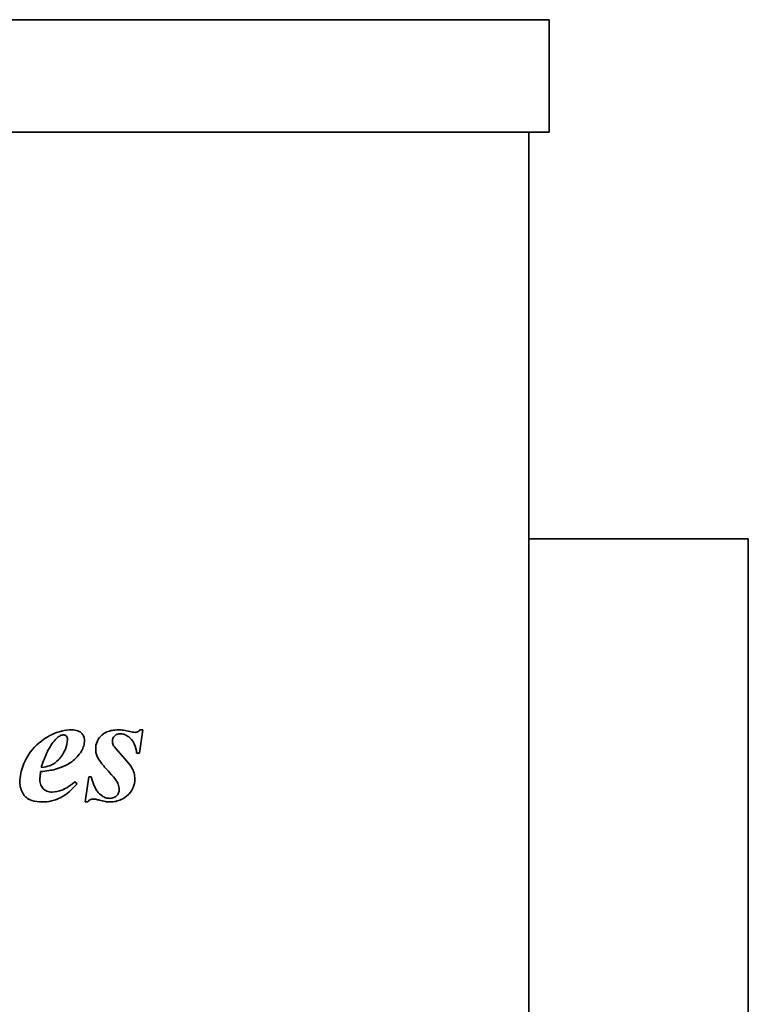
# Model space of a CAD drawing. Header units: millimetres. Extents: x 187 to 653, y 111 to 483.
# Tile 5 of 5: x 511 to 653, y 291 to 483. Entities that reach past the tile are written whole.
import ezdxf

# ---------------------------------------------------------------- set-up
doc = ezdxf.new("R2010")
doc.units = ezdxf.units.MM
doc.header["$LTSCALE"] = 2
doc.layers.add('Krawędzie widoczne(ISO)', color=7, linetype='Continuous', lineweight=35, true_color=0x262659)

msp = doc.modelspace()

# ---------------------------------------------------------------- linework, layer by layer
at = {"layer": 'Krawędzie widoczne(ISO)'}
for p, q in [((226, 483.23), (614, 483.23)), ((614, 461.23), (614, 483.23)), ((614, 461.23), (226, 461.23)), ((610, 461.23), (610, 123.73)), ((610, 381.73), (652.9, 381.73)), ((652.9, 221.73), (652.9, 381.73)), ((533.95, 339.86), (534.6, 344.42)), ((534.6, 344.42), (534.06, 344.42)), ((533.41, 339.86), (533.95, 339.86)), ((524.06, 335.25), (523.34, 330.33)), ((524.53, 335.25), (524.06, 335.25)), ((521.82, 333.88), (521.38, 334.26)), ((523.34, 330.33), (523.88, 330.33))]:
    msp.add_line(p, q, dxfattribs=at)
for points, knots in [([(520.73, 344.42), (520.07, 344.42), (519.42, 344.34), (518.1, 344.02), (517.45, 343.78), (515.92, 343.05), (514.64, 342.29), (512.23, 339.71), (511.58, 338.34), (510.84, 336.44), (510.61, 335.36), (510.61, 334.24)], [-1.228759, -1.228759, -1.228759, -1.228759, -1.055513, -1.055513, -0.873161, -0.873161, -0.610676, -0.610676, -0.335466, -0.335466, 0, 0, 0, 0]), ([(519.91, 342.56), (519.91, 341.9), (519.74, 341.26), (519.32, 340.23), (518.96, 339.46), (518.13, 338.53), (517.68, 338.06), (516.77, 337.53), (516.18, 337.26), (514.8, 337.05)], [-6.211768, -6.211768, -6.211768, -6.211768, -3.252357, -3.252357, -1.164958, -1.164958, -0.41972, -0.41972, 0, 0, 0, 0]), ([(517.51, 342.46), (517.69, 342.66), (517.9, 342.87), (518.29, 343.17), (518.48, 343.29), (518.82, 343.41), (518.95, 343.44), (519.09, 343.44)], [-0.1897526, -0.1897526, -0.1897526, -0.1897526, -0.1069357, -0.1069357, -0.0417403, -0.0417403, 0, 0, 0, 0]), ([(519.09, 343.44), (519.21, 343.44), (519.32, 343.42), (519.52, 343.34), (519.61, 343.28), (519.72, 343.16), (519.79, 343.08), (519.89, 342.83), (519.91, 342.69), (519.91, 342.56)], [-0.2132499, -0.2132499, -0.2132499, -0.2132499, -0.1425627, -0.1425627, -0.0811032, -0.0811032, -0.0404428, -0.0404428, 0, 0, 0, 0]), ([(523.24, 342.34), (523.24, 342.5), (523.23, 342.65), (523.17, 342.93), (523.13, 343.07), (522.96, 343.44), (522.81, 343.64), (522.51, 343.92), (522.3, 344.1), (521.56, 344.37), (521.13, 344.42), (520.73, 344.42)], [-0.6846461, -0.6846461, -0.6846461, -0.6846461, -0.5632578, -0.5632578, -0.4480448, -0.4480448, -0.2376003, -0.2376003, -0.1217562, -0.1217562, 0, 0, 0, 0]), ([(529.83, 344.42), (529.43, 344.42), (529.03, 344.39), (528.29, 344.26), (527.94, 344.16), (527.19, 343.84), (526.78, 343.58), (526.1, 342.87), (525.85, 342.51), (525.5, 341.66), (525.42, 341.18), (525.42, 340.69)], [-0.7040247, -0.7040247, -0.7040247, -0.7040247, -0.5648028, -0.5648028, -0.4408438, -0.4408438, -0.2783564, -0.2783564, -0.1460587, -0.1460587, 0, 0, 0, 0]), ([(528.68, 342.31), (528.68, 342.4), (528.69, 342.48), (528.73, 342.65), (528.75, 342.72), (528.85, 342.96), (528.95, 343.1), (529.25, 343.39), (529.43, 343.49), (529.78, 343.63), (530.02, 343.67), (530.25, 343.67)], [-0.1752538, -0.1752538, -0.1752538, -0.1752538, -0.1601742, -0.1601742, -0.1455048, -0.1455048, -0.1147664, -0.1147664, -0.0710647, -0.0710647, 0, 0, 0, 0]), ([(532.07, 344.09), (531.67, 344.19), (531.25, 344.28), (530.51, 344.39), (530.17, 344.42), (529.83, 344.42)], [-0.2244026, -0.2244026, -0.2244026, -0.2244026, -0.1009069, -0.1009069, 0, 0, 0, 0]), ([(530.25, 343.67), (530.41, 343.67), (530.57, 343.65), (530.89, 343.58), (531.05, 343.53), (531.53, 343.33), (531.82, 343.12), (532.58, 342.43), (532.83, 341.99), (533.24, 341.13), (533.37, 340.5), (533.41, 339.86)], [-0.3841216, -0.3841216, -0.3841216, -0.3841216, -0.3610316, -0.3610316, -0.3375375, -0.3375375, -0.2857841, -0.2857841, -0.1906608, -0.1906608, 0, 0, 0, 0]), ([(533.13, 343.93), (532.98, 343.93), (532.82, 343.95), (532.47, 344), (532.26, 344.05), (532.07, 344.09)], [-0.1050066, -0.1050066, -0.1050066, -0.1050066, -0.0601029, -0.0601029, 0, 0, 0, 0]), ([(534.06, 344.42), (533.99, 344.33), (533.92, 344.24), (533.75, 344.11), (533.66, 344.05), (533.42, 343.95), (533.28, 343.93), (533.13, 343.93)], [-0.1103222, -0.1103222, -0.1103222, -0.1103222, -0.0764565, -0.0764565, -0.044931, -0.044931, 0, 0, 0, 0]), ([(514.8, 337.05), (515.12, 338.12), (515.51, 339.21), (516.41, 341.01), (516.91, 341.8), (517.51, 342.46)], [-0.6037351, -0.6037351, -0.6037351, -0.6037351, -0.2687179, -0.2687179, 0, 0, 0, 0]), ([(522.62, 340.25), (522.82, 340.58), (522.98, 340.92), (523.19, 341.63), (523.24, 341.98), (523.24, 342.34)], [-0.2221561, -0.2221561, -0.2221561, -0.2221561, -0.1084602, -0.1084602, 0, 0, 0, 0]), ([(525.42, 340.69), (525.42, 340.4), (525.45, 340.1), (525.58, 339.54), (525.68, 339.28), (525.81, 339.03)], [-0.1736288, -0.1736288, -0.1736288, -0.1736288, -0.0844521, -0.0844521, 0, 0, 0, 0]), ([(529.73, 340.3), (529.08, 340.99), (528.92, 341.31), (528.74, 341.74), (528.68, 342.02), (528.68, 342.31)], [-0.1408626, -0.1408626, -0.1408626, -0.1408626, -0.0868461, -0.0868461, 0, 0, 0, 0]), ([(517.56, 336.72), (519.31, 337.2), (520.35, 337.92), (521.51, 338.75), (522.13, 339.45), (522.62, 340.25)], [-0.4286215, -0.4286215, -0.4286215, -0.4286215, -0.2839935, -0.2839935, 0, 0, 0, 0]), ([(525.81, 339.03), (526.02, 338.63), (526.33, 338.2), (527.08, 337.23), (527.6, 336.65), (528.08, 336.14)], [-0.3657385, -0.3657385, -0.3657385, -0.3657385, -0.2115574, -0.2115574, 0, 0, 0, 0]), ([(533.06, 334.83), (533.06, 335.21), (533.02, 335.58), (532.79, 336.42), (532.62, 336.75), (532.19, 337.58), (531.05, 338.89), (529.73, 340.3)], [-0.7328505, -0.7328505, -0.7328505, -0.7328505, -0.6658179, -0.6658179, -0.580284, -0.580284, 0, 0, 0, 0]), ([(514.53, 334.7), (514.53, 334.93), (514.55, 335.17), (514.59, 335.69), (514.63, 335.99), (514.67, 336.28)], [-0.1565889, -0.1565889, -0.1565889, -0.1565889, -0.0872414, -0.0872414, 0, 0, 0, 0]), ([(514.67, 336.28), (515.2, 336.33), (515.76, 336.39), (516.71, 336.53), (517.15, 336.61), (517.56, 336.72)], [-0.2882308, -0.2882308, -0.2882308, -0.2882308, -0.12621, -0.12621, 0, 0, 0, 0]), ([(528.15, 331.04), (527.9, 331.04), (527.66, 331.08), (527.14, 331.25), (526.88, 331.38), (526.29, 331.74), (525.96, 332.05), (525.45, 332.75), (525.08, 333.39), (524.53, 335.25)], [-1.818581, -1.818581, -1.818581, -1.818581, -1.552815, -1.552815, -1.222412, -1.222412, -0.582048, -0.582048, 0, 0, 0, 0]), ([(528.08, 336.14), (529.36, 334.74), (529.67, 334.19), (529.95, 333.48), (530.02, 333.13), (530.02, 332.77)], [-0.2275176, -0.2275176, -0.2275176, -0.2275176, -0.1089175, -0.1089175, 0, 0, 0, 0]), ([(510.61, 334.24), (510.61, 333.83), (510.66, 333.42), (510.88, 332.63), (511.05, 332.27), (511.56, 331.46), (511.83, 331.23), (512.18, 330.92), (512.55, 330.74), (513.57, 330.4), (514.29, 330.33), (514.96, 330.33)], [-0.3688304, -0.3688304, -0.3688304, -0.3688304, -0.3546149, -0.3546149, -0.3407771, -0.3407771, -0.3219657, -0.3219657, -0.2014899, -0.2014899, 0, 0, 0, 0]), ([(516.89, 332.26), (516.54, 332.26), (516.2, 332.32), (515.62, 332.56), (515.39, 332.71), (515.04, 333.07), (514.86, 333.3), (514.59, 333.97), (514.53, 334.33), (514.53, 334.7)], [-0.5202129, -0.5202129, -0.5202129, -0.5202129, -0.3524179, -0.3524179, -0.2158179, -0.2158179, -0.1096815, -0.1096815, 0, 0, 0, 0]), ([(514.96, 330.33), (515.59, 330.33), (516.21, 330.4), (517.53, 330.7), (518.09, 330.94), (519.71, 331.76), (520.83, 332.76), (521.82, 333.88)], [-0.7445696, -0.7445696, -0.7445696, -0.7445696, -0.6085463, -0.6085463, -0.4502713, -0.4502713, 0, 0, 0, 0]), ([(521.38, 334.26), (520.08, 333.2), (519.28, 332.82), (518.19, 332.4), (517.55, 332.26), (516.89, 332.26)], [-0.3495432, -0.3495432, -0.3495432, -0.3495432, -0.1992159, -0.1992159, 0, 0, 0, 0]), ([(528.26, 330.33), (528.63, 330.33), (528.99, 330.37), (529.72, 330.54), (530.07, 330.66), (530.82, 331), (531.34, 331.3), (531.99, 331.94), (532.41, 332.39), (532.95, 333.68), (533.06, 334.24), (533.06, 334.83)], [-2.086712, -2.086712, -2.086712, -2.086712, -1.575462, -1.575462, -1.057408, -1.057408, -0.419527, -0.419527, -0.175783, -0.175783, 0, 0, 0, 0]), ([(530.02, 332.77), (530.02, 332.54), (529.99, 332.32), (529.81, 331.91), (529.68, 331.72), (529.39, 331.44), (529.21, 331.29), (528.69, 331.08), (528.42, 331.04), (528.15, 331.04)], [-0.3932831, -0.3932831, -0.3932831, -0.3932831, -0.2810788, -0.2810788, -0.1681422, -0.1681422, -0.081965, -0.081965, 0, 0, 0, 0]), ([(523.88, 330.33), (523.96, 330.45), (524.05, 330.57), (524.25, 330.76), (524.33, 330.8), (524.55, 330.89), (524.73, 330.91), (524.91, 330.91)], [-0.1078896, -0.1078896, -0.1078896, -0.1078896, -0.0807099, -0.0807099, -0.053806, -0.053806, 0, 0, 0, 0]), ([(524.91, 330.91), (525.08, 330.91), (525.27, 330.88), (525.67, 330.81), (525.92, 330.74), (526.15, 330.68)], [-0.121842, -0.121842, -0.121842, -0.121842, -0.07188, -0.07188, 0, 0, 0, 0]), ([(526.15, 330.68), (526.53, 330.58), (526.92, 330.48), (527.62, 330.37), (527.95, 330.33), (528.26, 330.33)], [-0.2116229, -0.2116229, -0.2116229, -0.2116229, -0.0943511, -0.0943511, 0, 0, 0, 0])]:
    msp.add_open_spline(points, degree=3, knots=knots, dxfattribs=at)

doc.saveas('drawing.dxf')
